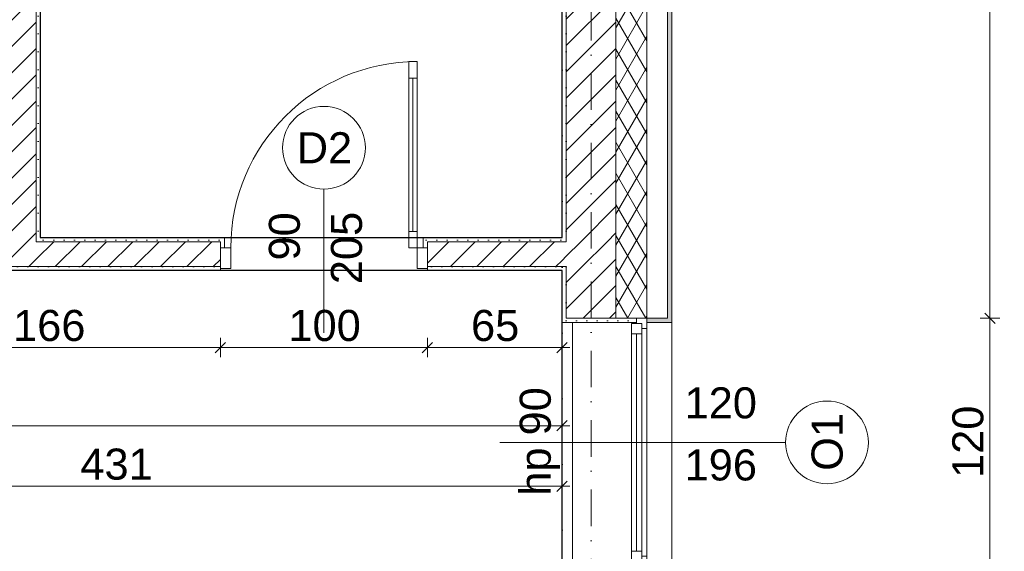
# Model space of a CAD drawing. Header units: millimetres. Extents: x -126905 to -83905, y -179170 to 5194.
# Tile 51 of 56: x -98589 to -93833, y -97503 to -94934. Entities that reach past the tile are written whole.
import ezdxf
from ezdxf.enums import TextEntityAlignment as Align

# ---------------------------------------------------------------- set-up
doc = ezdxf.new("R2010")
doc.units = ezdxf.units.MM
doc.header["$MEASUREMENT"] = 0
doc.linetypes.add('Kropki i Kreski', pattern=[335.138881, 176.388884, -88.194442, 0, -70.555556])
doc.linetypes.add('Kropkowana', pattern=[317.499995, 0, -317.499995])
for name, color, linetype, lineweight in [('Nowe_Drzwi Archicad_Nr_pióra__3', 7, 'Continuous', 13), ('Nowe_Konstrukcja - Stropy_Nr_pióra__126', 255, 'Continuous', 0), ('Nowe_Konstrukcja - Ściany zew_Nr_pióra__21', 7, 'Continuous', 20), ('Nowe_Konstrukcja - Ściany zew_Nr_pióra__3', 7, 'Continuous', 13), ('Nowe_Okna Archicada_Nr_pióra__3', 7, 'Continuous', 13), ('Nowe_Osie_Nr_pióra__4', 8, 'Continuous', 13), ('Nowe_Wymiarowanie - Ogólne_Nr_pióra__42', 8, 'Continuous', 25), ('Nowe_Znaczniki drzwi Archicada_Nr_pióra__2', 8, 'Continuous', 15), ('Nowe_Znaczniki drzwi Archicada_Nr_pióra__7', 7, 'Continuous', 35), ('Nowe_Znaczniki okien Archicada_Nr_pióra__2', 8, 'Continuous', 15), ('Nowe_Znaczniki okien Archicada_Nr_pióra__7', 7, 'Continuous', 35)]:
    doc.layers.add(name, color=color, linetype=linetype, lineweight=lineweight)
for name, color, linetype, lineweight, true_color in [('Nowe_Elementy Modelu - Strefy_Nr_pióra__58', 7, 'Continuous', 25, 0xdf0000), ('Nowe_Konstrukcja - Ściany zew_Nr_pióra__23', 7, 'Continuous', 13, 0x858585), ('Nowe_Wymiarowanie - Ogólne_Nr_pióra__81', 7, 'Continuous', 13, 0x6a6a6a), ('Nowe_Znaczniki drzwi Archicada_Nr_pióra__81', 7, 'Continuous', 13, 0x6a6a6a), ('Nowe_Znaczniki okien Archicada_Nr_pióra__81', 7, 'Continuous', 13, 0x6a6a6a)]:
    doc.layers.add(name, color=color, linetype=linetype, lineweight=lineweight, true_color=true_color)
for name, color, linetype in [('Nowe_Konstrukcja - Stropy', 7, 'Continuous'), ('Nowe_Konstrukcja - Ściany zew', 7, 'Continuous'), ('Nowe_Osie', 7, 'Continuous'), ('Nowe_Wymiarowanie - Ogólne', 7, 'Continuous'), ('Nowe_Znaczniki drzwi Archicada', 7, 'Continuous'), ('Nowe_Znaczniki okien Archicada', 7, 'Continuous')]:
    doc.layers.add(name, color=color, linetype=linetype)
doc.styles.add('STYL_AUTOMATYCZNY_1', font='arial.ttf')
doc.dimstyles.new('STYL_AUTOMATYCZNY__1', dxfattribs={"dimtxt": 150, "dimasz": 47.5, "dimexe": 0.18, "dimexo": 0.0625, "dimgap": 0, "dimtad": 1, "dimdec": 0, "dimlfac": 0.1, "dimzin": 0, "dimdsep": 46, "dimtxsty": 'STYL_AUTOMATYCZNY_1', "dimblk": 'ARROWHEAD_6', "dimblk1": 'ARROWHEAD_6', "dimblk2": 'ARROWHEAD_6', "dimcen": 0.09, "dimse1": 1, "dimse2": 1, "dimclrd": 256, "dimclre": 256, "dimclrt": 8, "dimazin": 0, "dimtfac": 1, "dimtdec": 4, "dimtmove": 0, "dimatfit": 3, "dimfxl": 0, "dimtolj": 1, "dimtzin": 0, "dimarcsym": 0})
doc.dimstyles.new('STYL_AUTOMATYCZNY__2', dxfattribs={"dimtxt": 150, "dimasz": 47.5, "dimexe": 0.18, "dimexo": 0.0625, "dimgap": 0, "dimtad": 1, "dimtih": 1, "dimtoh": 1, "dimdec": 0, "dimlfac": 0.1, "dimzin": 0, "dimdsep": 46, "dimtxsty": 'STYL_AUTOMATYCZNY_1', "dimblk": 'ARROWHEAD_6', "dimblk1": 'ARROWHEAD_6', "dimblk2": 'ARROWHEAD_6', "dimcen": 0.09, "dimse1": 1, "dimse2": 1, "dimclrd": 256, "dimclre": 256, "dimclrt": 8, "dimazin": 0, "dimtfac": 1, "dimtdec": 4, "dimtmove": 0, "dimatfit": 3, "dimfxl": 0, "dimtolj": 1, "dimtzin": 0, "dimarcsym": 0})
doc.dimstyles.new('STYL_AUTOMATYCZNY__4', dxfattribs={"dimtxt": 150, "dimasz": 47.5, "dimexe": 0.18, "dimexo": 0.0625, "dimgap": 0, "dimtad": 1, "dimtih": 1, "dimtoh": 1, "dimdec": 0, "dimlfac": 0.1, "dimzin": 0, "dimdsep": 46, "dimtxsty": 'STYL_AUTOMATYCZNY_1', "dimblk": 'ARROWHEAD_6', "dimblk1": 'ARROWHEAD_6', "dimblk2": 'ARROWHEAD_6', "dimcen": 0.09, "dimse1": 1, "dimse2": 1, "dimclrd": 256, "dimclre": 256, "dimclrt": 8, "dimazin": 0, "dimtfac": 1, "dimtdec": 4, "dimtmove": 2, "dimatfit": 3, "dimfxl": 0, "dimtolj": 1, "dimtzin": 0, "dimarcsym": 0})
pattern_1 = [(45, (0, 0), (-63.63961, 63.63961), [])]
pattern_2 = [(0, (0, 0), (0, 86.60254), [0, -50]), (0, (25, 43.3), (0, 86.60254), [0, -50])]

# ---------------------------------------------------------------- blocks, each defined once
blk = doc.blocks.new('Strop_1_1', base_point=(-95969.4, -92006.6))
at = {"layer": 'Nowe_Konstrukcja - Stropy_Nr_pióra__126', "color": 255, "linetype": 'Kropkowana', "lineweight": 0, "flags": 128}
blk.add_lwpolyline([(-95969.4, -92006.6), (-121789.5, -92006.6), (-121789.5, -102826.6), (-111909.5, -102826.6), (-111909.5, -100086.6), (-107469, -100086.6), (-107469, -102826.6), (-95969.4, -102826.6)], close=True, dxfattribs=at)
blk = doc.blocks.new('Drzwi 27_4')
at = {"layer": 'Nowe_Drzwi Archicad_Nr_pióra__3', "color": 7, "linetype": 'Continuous', "lineweight": 13}
for p, q in [((410, 820), (410, 900)), ((410, 900), (450, 900)), ((450, 900), (450, 820)), ((450, 820), (410, 820)), ((430, 820), (430, 80)), ((-500, 50), (-480, 50)), ((-480, 0), (-480, 50)), ((410, 0), (410, 80)), ((410, 80), (450, 80)), ((450, 80), (450, 0)), ((500, 50), (480, 50)), ((480, 0), (480, 50)), ((-450, 0), (-500, 0)), ((-500, 0), (-500, -100)), ((-500, 0), (-500, -90)), ((-500, 0), (-500, -90)), ((-450, -100), (-450, 0)), ((450, 0), (410, 0)), ((500, 0), (450, 0)), ((450, 0), (450, -100)), ((500, -100), (500, 0)), ((500, 0), (500, -90)), ((500, 0), (500, -90)), ((-500, -90), (-500, -100)), ((-500, -90), (-500, -100)), ((500, -90), (500, -100)), ((500, -90), (500, -100)), ((-500, -100), (-450, -100)), ((-500, -100), (-500, -110)), ((450, -100), (500, -100)), ((500, -100), (500, -110))]:
    blk.add_line(p, q, dxfattribs=at)
at = {"layer": 'Nowe_Drzwi Archicad_Nr_pióra__3', "color": 7, "linetype": 'Continuous', "lineweight": 13, "flags": 128}
for points in [[(430, 820), (430, 80), (410, 80), (410, 820)], [(450, 820), (450, 80), (430, 80), (430, 820)]]:
    blk.add_lwpolyline(points, close=True, dxfattribs=at)
at = {"layer": 'Nowe_Drzwi Archicad_Nr_pióra__3', "color": 7, "linetype": 'Continuous', "lineweight": 13}
blk.add_arc((450, 0), 900, 90, 180, dxfattribs=at)
blk = doc.blocks.new('Znacznik D 27_6')
at = {"layer": 'Nowe_Znaczniki drzwi Archicada_Nr_pióra__2', "color": 8, "linetype": 'Continuous', "lineweight": 15, "flags": 128}
blk.add_lwpolyline([(-200, -593.9, 1), (200, -593.9, 1)], format="xyb", close=True, dxfattribs=at)
at = {"layer": 'Nowe_Znaczniki drzwi Archicada_Nr_pióra__81', "color": 251, "linetype": 'Continuous', "lineweight": 13, "true_color": 0x6a6a6a}
blk.add_line((0, -393.9), (0, 300), dxfattribs=at)
at = {"layer": 'Nowe_Znaczniki drzwi Archicada_Nr_pióra__7', "color": 7, "lineweight": 35, "char_height": 150, "attachment_point": 7, "style": 'STYL_AUTOMATYCZNY_1'}
for s, insert, rotation in [('\\A1;{\\pql;\\pt0;\\fArial|b0|i0|c238|p0;\\W1.000000;205\\fArial|b0|i0|c238|p0;\\W1.000000;\\A1{\\H.66x;\\S^  ;}\\fArial|b0|i0|c238|p0;\\W1.000000;\\fArial|b0|i0|c238|p0;\\W1.000000;}', (-227.5, 65.3), 270), ('\\A1;{\\pql;\\pt0;\\fArial|b0|i0|c238|p0;\\W1.000000;90\\fArial|b0|i0|c238|p0;\\W1.000000;\\A1{\\H.66x;\\S^  ;}\\fArial|b0|i0|c238|p0;\\W1.000000;\\fArial|b0|i0|c238|p0;\\W1.000000;}', (72.5, -49.1), 270), ('\\A1;{\\pql;\\pt0;\\fArial|b0|i0|c238|p0;\\W1.000000;D2\\fArial|b0|i0|c238|p0;\\W1.000000;\\fArial|b0|i0|c238|p0;\\W1.000000;\\fArial|b0|i0|c238|p0;\\W1.000000;}', (131.5, -518.9), 180)]:
    blk.add_mtext(s, dxfattribs=dict(at, insert=insert, rotation=rotation))
blk = doc.blocks.new('Ściana_8_1', base_point=(-95829.5, -96066.6))
at = {"layer": 'Nowe_Konstrukcja - Ściany zew_Nr_pióra__23', "linetype": 'Continuous', "lineweight": 13, "true_color": 0x858585}
h = blk.add_hatch(dxfattribs=at)
h.set_pattern_fill('Bloczki_ceramiczne_0001', color=252, style=0, pattern_type=2)
h.set_pattern_definition(pattern_1)
h.paths.add_polyline_path([(-98629.4, -96126.6), (-98509.4, -96126.6), (-98509.4, -96006.6), (-98629.4, -96006.6)])
h = blk.add_hatch(dxfattribs=at)
h.set_pattern_fill('Tynk_0001', color=252, style=0, pattern_type=2)
h.set_pattern_definition(pattern_2)
h.paths.add_polyline_path([(-98509.4, -96006.6), (-98489.4, -96006.6), (-98489.4, -95986.6), (-98509.4, -95986.6)])
h = blk.add_hatch(dxfattribs=at)
h.set_pattern_fill('Bloczki_ceramiczne_0001', color=252, style=0, pattern_type=2)
h.set_pattern_definition(pattern_1)
h.paths.add_polyline_path([(-98509.4, -96006.6), (-98509.4, -96126.6), (-97619.4, -96126.6), (-97619.4, -96036.6), (-97619.4, -96006.6)])
h = blk.add_hatch(dxfattribs=at)
h.set_pattern_fill('Tynk_0001', color=252, style=0, pattern_type=2)
h.set_pattern_definition(pattern_2)
h.paths.add_polyline_path([(-98489.4, -96006.6), (-97619.4, -96006.6), (-97619.4, -95986.6), (-98489.4, -95986.6)])
h = blk.add_hatch(dxfattribs=at)
h.set_pattern_fill('Tynk_0001', color=252, style=0, pattern_type=2)
h.set_pattern_definition(pattern_2)
h.paths.add_polyline_path([(-97599.4, -95986.6), (-97619.4, -95986.6), (-97619.4, -96006.6), (-97619.4, -96036.6), (-97599.4, -96036.6)])
h = blk.add_hatch(dxfattribs=at)
h.set_pattern_fill('Tynk_0001', color=252, style=0, pattern_type=2)
h.set_pattern_definition(pattern_2)
h.paths.add_polyline_path([(-96619.4, -95986.6), (-96639.4, -95986.6), (-96639.4, -96036.6), (-96619.4, -96036.6), (-96619.4, -96006.6)])
h = blk.add_hatch(dxfattribs=at)
h.set_pattern_fill('Tynk_0001', color=252, style=0, pattern_type=2)
h.set_pattern_definition(pattern_2)
h.paths.add_polyline_path([(-95969.5, -95986.6), (-96619.4, -95986.6), (-96619.4, -96006.6), (-95969.5, -96006.6)])
h = blk.add_hatch(dxfattribs=at)
h.set_pattern_fill('Bloczki_ceramiczne_0001', color=252, style=0, pattern_type=2)
h.set_pattern_definition(pattern_1)
h.paths.add_polyline_path([(-96619.4, -96006.6), (-96619.4, -96036.6), (-96619.4, -96126.6), (-95969.5, -96126.6), (-95969.5, -96006.6)])
h = blk.add_hatch(dxfattribs=at)
h.set_pattern_fill('Bloczki_ceramiczne_0001', color=252, style=0, pattern_type=2)
h.set_pattern_definition(pattern_1)
h.paths.add_polyline_path([(-95969.5, -96006.6), (-95969.5, -96126.6), (-95949.5, -96126.6), (-95949.5, -96006.6)])
h = blk.add_hatch(dxfattribs=at)
h.set_pattern_fill('Tynk_0001', color=252, style=0, pattern_type=2)
h.set_pattern_definition(pattern_2)
h.paths.add_polyline_path([(-97619.4, -96126.6), (-99279.4, -96126.6), (-99279.4, -96146.6), (-97619.4, -96146.6), (-97619.4, -96136.6)])
h = blk.add_hatch(dxfattribs=at)
h.set_pattern_fill('Tynk_0001', color=252, style=0, pattern_type=2)
h.set_pattern_definition(pattern_2)
h.paths.add_polyline_path([(-96619.4, -96126.6), (-96619.4, -96136.6), (-96619.4, -96146.6), (-95969.5, -96146.6), (-95969.5, -96126.6)])
at = {"layer": 'Nowe_Konstrukcja - Ściany zew_Nr_pióra__21', "color": 7, "linetype": 'Continuous', "lineweight": 20}
for p, q in [((-97619.4, -95986.6), (-97599.4, -95986.6)), ((-97599.4, -96036.6), (-97599.4, -95986.6)), ((-96639.4, -96036.6), (-96639.4, -95986.6)), ((-96619.4, -95986.6), (-96639.4, -95986.6)), ((-97619.4, -96036.6), (-97599.4, -96036.6)), ((-97619.4, -96036.6), (-97619.4, -96126.6)), ((-96619.4, -96036.6), (-96639.4, -96036.6)), ((-96619.4, -96036.6), (-96619.4, -96126.6)), ((-97619.4, -96126.6), (-97619.4, -96136.6)), ((-97619.4, -96136.6), (-97619.4, -96146.6)), ((-96619.4, -96126.6), (-96619.4, -96136.6)), ((-96619.4, -96136.6), (-96619.4, -96146.6))]:
    blk.add_line(p, q, dxfattribs=at)
at = {"layer": 'Nowe_Konstrukcja - Ściany zew_Nr_pióra__21', "color": 7, "linetype": 'Continuous', "lineweight": 20, "flags": 128}
for points in [[(-97619.4, -95986.6), (-98489.4, -95986.6)], [(-95969.5, -95986.6), (-96619.4, -95986.6)], [(-99279.4, -96146.6), (-97619.4, -96146.6)], [(-96619.4, -96146.6), (-95969.5, -96146.6)]]:
    blk.add_lwpolyline(points, dxfattribs=at)
at = {"layer": 'Nowe_Konstrukcja - Ściany zew_Nr_pióra__3', "color": 7, "linetype": 'Continuous', "lineweight": 13}
for p, q in [((-98509.4, -96006.6), (-98509.4, -95986.6)), ((-97619.4, -96006.6), (-98509.4, -96006.6)), ((-97619.4, -96006.6), (-97619.4, -96036.6)), ((-95969.5, -96006.6), (-96619.4, -96006.6)), ((-96619.4, -96006.6), (-96619.4, -96036.6)), ((-95949.5, -96006.6), (-95969.5, -96006.6)), ((-98629.4, -96126.6), (-98509.4, -96126.6)), ((-98509.4, -96126.6), (-97619.4, -96126.6)), ((-96619.4, -96126.6), (-95969.5, -96126.6)), ((-95969.5, -96126.6), (-95949.5, -96126.6))]:
    blk.add_line(p, q, dxfattribs=at)
at = {"layer": 'Nowe_Drzwi Archicad_Nr_pióra__3', "color": 7, "linetype": 'Continuous', "lineweight": 13, "zscale": 1000}
blk.add_blockref('Drzwi 27_4', (-97119.4, -96036.6), dxfattribs=at)
at = {"layer": 'Nowe_Znaczniki drzwi Archicada', "color": 251, "lineweight": 13, "true_color": 0x6a6a6a, "rotation": 180}
blk.add_blockref('Znacznik D 27_6', (-97119.4, -96146.6), dxfattribs=at)
blk = doc.blocks.new('Ściana_21_1', base_point=(-98489.4, -96066.6))
at = {"layer": 'Nowe_Konstrukcja - Ściany zew_Nr_pióra__23', "linetype": 'Continuous', "lineweight": 13, "true_color": 0x858585}
h = blk.add_hatch(dxfattribs=at)
h.set_pattern_fill('Tynk_0001', color=252, style=0, pattern_type=2)
h.set_pattern_definition(pattern_2)
h.paths.add_polyline_path([(-98649.4, -92006.6), (-98649.4, -95986.6), (-98629.4, -95986.6), (-98629.4, -92006.6)])
h = blk.add_hatch(dxfattribs=at)
h.set_pattern_fill('Bloczki_ceramiczne_0001', color=252, style=0, pattern_type=2)
h.set_pattern_definition(pattern_1)
h.paths.add_polyline_path([(-98629.4, -92006.6), (-98509.4, -92006.6), (-98509.4, -91986.6), (-98629.4, -91986.6)])
h = blk.add_hatch(dxfattribs=at)
h.set_pattern_fill('Bloczki_ceramiczne_0001', color=252, style=0, pattern_type=2)
h.set_pattern_definition(pattern_1)
h.paths.add_polyline_path([(-98509.4, -95986.6), (-98509.4, -92006.6), (-98629.4, -92006.6), (-98629.4, -95986.6)])
h = blk.add_hatch(dxfattribs=at)
h.set_pattern_fill('Tynk_0001', color=252, style=0, pattern_type=2)
h.set_pattern_definition(pattern_2)
h.paths.add_polyline_path([(-98489.4, -95986.6), (-98489.4, -92006.6), (-98509.4, -92006.6), (-98509.4, -95986.6)])
h = blk.add_hatch(dxfattribs=at)
h.set_pattern_fill('Bloczki_ceramiczne_0001', color=252, style=0, pattern_type=2)
h.set_pattern_definition(pattern_1)
h.paths.add_polyline_path([(-98629.4, -96006.6), (-98509.4, -96006.6), (-98509.4, -95986.6), (-98629.4, -95986.6)])
at = {"layer": 'Nowe_Konstrukcja - Ściany zew_Nr_pióra__21', "color": 7, "linetype": 'Continuous', "lineweight": 20, "flags": 128}
for points in [[(-98649.4, -92006.6), (-98649.4, -95986.6)], [(-98489.4, -95986.6), (-98489.4, -92006.6)]]:
    blk.add_lwpolyline(points, dxfattribs=at)
at = {"layer": 'Nowe_Konstrukcja - Ściany zew_Nr_pióra__3', "color": 7, "linetype": 'Continuous', "lineweight": 13}
for p, q in [((-98629.4, -91986.6), (-98629.4, -92006.6)), ((-98629.4, -92006.6), (-98629.4, -95986.6)), ((-98509.4, -92006.6), (-98509.4, -91986.6)), ((-98509.4, -95986.6), (-98509.4, -92006.6)), ((-98629.4, -95986.6), (-98629.4, -96006.6)), ((-98509.4, -96006.6), (-98509.4, -95986.6))]:
    blk.add_line(p, q, dxfattribs=at)
blk = doc.blocks.new('Okno 27')
at = {"layer": 'Nowe_Okna Archicada_Nr_pióra__3', "color": 7, "linetype": 'Continuous', "lineweight": 13}
for p, q in [((-600, 360), (-580, 360)), ((-580, 0), (-580, 360)), ((600, 360), (580, 360)), ((580, 0), (580, 360)), ((-580, 310), (580, 310)), ((-600, 0), (-575, 0)), ((-600, -50), (-600, 0)), ((-600, -50), (-600, 0)), ((-575, 25), (-525, 25)), ((-575, -25), (-575, 25)), ((-575, 0), (-575, -25)), ((-525, 25), (525, 25)), ((-525, 25), (-525, -25)), ((-525, 25), (525, 25)), ((-525, 0), (525, 0)), ((525, -25), (525, 25)), ((525, 25), (575, 25)), ((575, 25), (575, -25)), ((575, -25), (575, 0)), ((575, 0), (600, 0)), ((600, -50), (600, 0)), ((600, -50), (600, 0)), ((-575, -25), (-550, -25)), ((-525, -25), (-575, -25)), ((-550, -25), (-550, -50)), ((525, -25), (-525, -25)), ((575, -25), (525, -25)), ((550, -50), (550, -25)), ((550, -25), (575, -25)), ((-550, -50), (-600, -50)), ((-580, -50), (-580, -170)), ((550, -50), (-550, -50)), ((600, -50), (550, -50)), ((580, -50), (580, -170)), ((-600, -170), (-580, -170)), ((-580, -170), (580, -170)), ((600, -170), (580, -170))]:
    blk.add_line(p, q, dxfattribs=at)
blk = doc.blocks.new('Znacznik O 27_5')
at = {"layer": 'Nowe_Znaczniki okien Archicada_Nr_pióra__2', "color": 8, "linetype": 'Continuous', "lineweight": 15, "flags": 128}
blk.add_lwpolyline([(-200, -1280, 1), (200, -1280, 1)], format="xyb", close=True, dxfattribs=at)
at = {"layer": 'Nowe_Znaczniki okien Archicada_Nr_pióra__81', "color": 251, "linetype": 'Continuous', "lineweight": 13, "true_color": 0x6a6a6a}
blk.add_line((0, -1080), (0, 300), dxfattribs=at)
at = {"layer": 'Nowe_Znaczniki okien Archicada_Nr_pióra__7', "color": 7, "lineweight": 35, "char_height": 150, "attachment_point": 7, "style": 'STYL_AUTOMATYCZNY_1'}
for s, insert in [('\\A1;{\\pql;\\pt0;\\fArial|b0|i0|c238|p0;\\W1.000000;hp 90\\fArial|b0|i0|c238|p0;\\W1.000000;\\A1{\\H.66x;\\S^  ;}\\fArial|b0|i0|c238|p0;\\W1.000000;\\fArial|b0|i0|c238|p0;\\W1.000000;}', (-257.4, 9.1)), ('\\A1;{\\pql;\\pt0;\\fArial|b0|i0|c238|p0;\\W1.000000;O1\\fArial|b0|i0|c238|p0;\\W1.000000;\\fArial|b0|i0|c238|p0;\\W1.000000;\\fArial|b0|i0|c238|p0;\\W1.000000;}', (-137.2, -1357.5))]:
    blk.add_mtext(s, dxfattribs=dict(at, insert=insert))
at = {"layer": 'Nowe_Znaczniki okien Archicada_Nr_pióra__7', "color": 7, "lineweight": 35, "char_height": 150, "attachment_point": 7, "rotation": 270, "style": 'STYL_AUTOMATYCZNY_1'}
for s, insert in [('\\A1;{\\pql;\\pt0;\\fArial|b0|i0|c238|p0;\\W1.000000;196\\fArial|b0|i0|c238|p0;\\W1.000000;\\A1{\\H.66x;\\S^  ;}\\fArial|b0|i0|c238|p0;\\W1.000000;\\fArial|b0|i0|c238|p0;\\W1.000000;}', (-227.5, -592)), ('\\A1;{\\pql;\\pt0;\\fArial|b0|i0|c238|p0;\\W1.000000;120\\fArial|b0|i0|c238|p0;\\W1.000000;\\A1{\\H.66x;\\S^  ;}\\fArial|b0|i0|c238|p0;\\W1.000000;\\fArial|b0|i0|c238|p0;\\W1.000000;}', (72.5, -592))]:
    blk.add_mtext(s, dxfattribs=dict(at, insert=insert))
blk = doc.blocks.new('Ściana_25_1', base_point=(-95829.5, -103466.6))
at = {"layer": 'Nowe_Konstrukcja - Ściany zew_Nr_pióra__23', "linetype": 'Continuous', "lineweight": 0, "true_color": 0xdfdfdf}
for points in [[(-95459.5, -91366.6), (-95459.5, -96376.8), (-95439.5, -96376.8), (-95439.5, -91366.6)], [(-95439.5, -96376.8), (-95459.5, -96376.8), (-95559.5, -96376.8), (-95559.5, -96396.8), (-95439.5, -96396.8)]]:
    blk.add_hatch(color=254, dxfattribs=at).paths.add_polyline_path(points)
at = {"layer": 'Nowe_Konstrukcja - Ściany zew_Nr_pióra__23', "linetype": 'Continuous', "lineweight": 13, "true_color": 0x858585}
h = blk.add_hatch(dxfattribs=at)
h.set_pattern_fill('Tynk_0001', color=252, style=0, pattern_type=2)
h.set_pattern_definition(pattern_2)
h.paths.add_polyline_path([(-95969.5, -92006.6), (-95969.5, -95986.6), (-95949.5, -95986.6), (-95949.5, -92006.6)])
h = blk.add_hatch(dxfattribs=at)
h.set_pattern_fill('Bloczki_ceramiczne_0001', color=252, style=0, pattern_type=2)
h.set_pattern_definition(pattern_1)
h.paths.add_polyline_path([(-95949.5, -91986.6), (-95949.5, -96006.6), (-95709.5, -96006.6), (-95709.5, -91986.6)])
h = blk.add_hatch(dxfattribs=at)
h.set_pattern_fill('Izolacja_miękka_0001', color=252, style=0, pattern_type=2)
h.set_pattern_definition([(60, (0, 0), (-64.951905, 37.5), []), (120, (0, 0), (64.951905, 37.5), [])])
h.paths.add_polyline_path([(-95559.5, -91986.6), (-95709.5, -91986.6), (-95709.5, -96376.8), (-95609.5, -96376.8), (-95559.5, -96376.8)])
h = blk.add_hatch(dxfattribs=at)
h.set_pattern_fill('Tynk_0001', color=252, style=0, pattern_type=2)
h.set_pattern_definition(pattern_2)
h.paths.add_polyline_path([(-95969.5, -95986.6), (-95969.5, -96006.6), (-95949.5, -96006.6), (-95949.5, -95986.6)])
h = blk.add_hatch(dxfattribs=at)
h.set_pattern_fill('Bloczki_ceramiczne_0001', color=252, style=0, pattern_type=2)
h.set_pattern_definition(pattern_1)
h.paths.add_polyline_path([(-95949.5, -96006.6), (-95949.5, -96126.6), (-95709.5, -96126.6), (-95709.5, -96006.6)])
h = blk.add_hatch(dxfattribs=at)
h.set_pattern_fill('Tynk_0001', color=252, style=0, pattern_type=2)
h.set_pattern_definition(pattern_2)
h.paths.add_polyline_path([(-95969.5, -96126.6), (-95969.5, -96146.6), (-95949.5, -96146.6), (-95949.5, -96126.6)])
h = blk.add_hatch(dxfattribs=at)
h.set_pattern_fill('Tynk_0001', color=252, style=0, pattern_type=2)
h.set_pattern_definition(pattern_2)
h.paths.add_polyline_path([(-95949.5, -96146.6), (-95969.5, -96146.6), (-95969.5, -96376.8), (-95949.5, -96376.8)])
h = blk.add_hatch(dxfattribs=at)
h.set_pattern_fill('Bloczki_ceramiczne_0001', color=252, style=0, pattern_type=2)
h.set_pattern_definition(pattern_1)
h.paths.add_polyline_path([(-95949.5, -96126.6), (-95949.5, -96376.8), (-95709.5, -96376.8), (-95709.5, -96126.6)])
h = blk.add_hatch(dxfattribs=at)
h.set_pattern_fill('Tynk_0001', color=252, style=0, pattern_type=2)
h.set_pattern_definition(pattern_2)
h.paths.add_polyline_path([(-95969.5, -96396.8), (-95609.5, -96396.8), (-95609.5, -96376.8), (-95949.5, -96376.8), (-95969.5, -96376.8)])
at = {"layer": 'Nowe_Konstrukcja - Ściany zew_Nr_pióra__21', "color": 7, "linetype": 'Continuous', "lineweight": 20}
for p, q in [((-95969.5, -96376.8), (-95969.5, -96396.8)), ((-95609.5, -96396.8), (-95969.5, -96396.8)), ((-95609.5, -96376.8), (-95609.5, -96396.8)), ((-95559.5, -96376.8), (-95609.5, -96376.8)), ((-95559.5, -96376.8), (-95559.5, -96396.8)), ((-95559.5, -96396.8), (-95439.5, -96396.8)), ((-95439.5, -96376.8), (-95439.5, -96396.8))]:
    blk.add_line(p, q, dxfattribs=at)
at = {"layer": 'Nowe_Konstrukcja - Ściany zew_Nr_pióra__21', "color": 7, "linetype": 'Continuous', "lineweight": 20, "flags": 128}
for points in [[(-95439.5, -96376.8), (-95439.5, -91366.6)], [(-95969.5, -92006.6), (-95969.5, -95986.6)], [(-95969.5, -96146.6), (-95969.5, -96376.8)]]:
    blk.add_lwpolyline(points, dxfattribs=at)
at = {"layer": 'Nowe_Konstrukcja - Ściany zew_Nr_pióra__3', "color": 7, "linetype": 'Continuous', "lineweight": 13}
for p, q in [((-95459.5, -96376.8), (-95459.5, -91366.6)), ((-95949.5, -91986.6), (-95949.5, -96006.6)), ((-95709.5, -96006.6), (-95709.5, -91986.6)), ((-95559.5, -96376.8), (-95559.5, -91986.6)), ((-95949.5, -96006.6), (-95969.5, -96006.6)), ((-95709.5, -96126.6), (-95709.5, -96006.6)), ((-95969.5, -96126.6), (-95949.5, -96126.6)), ((-95949.5, -96126.6), (-95949.5, -96376.8)), ((-95709.5, -96376.8), (-95709.5, -96126.6)), ((-95949.5, -96376.8), (-95609.5, -96376.8)), ((-95459.5, -96376.8), (-95559.5, -96376.8))]:
    blk.add_line(p, q, dxfattribs=at)
at = {"layer": 'Nowe_Okna Archicada_Nr_pióra__3', "color": 7, "linetype": 'Continuous', "lineweight": 13, "zscale": 1000, "rotation": 90.0000010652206}
blk.add_blockref('Okno 27', (-95609.5, -96976.8), dxfattribs=at)
at = {"layer": 'Nowe_Znaczniki okien Archicada', "color": 251, "lineweight": 13, "true_color": 0x6a6a6a, "rotation": 90}
blk.add_blockref('Znacznik O 27_5', (-95969.5, -96976.8), dxfattribs=at)
blk = doc.blocks.new('Standardowy znacznik osi')
at = {"layer": 'Nowe_Osie_Nr_pióra__4', "color": 8, "linetype": 'Kropki i Kreski', "lineweight": 13}
blk.add_line((1000, 0), (16473, 0), dxfattribs=at)
at = {"layer": 'Nowe_Osie_Nr_pióra__4', "color": 8, "lineweight": 13, "style": 'STYL_AUTOMATYCZNY_1'}
for tag, p in [('AC_MarkerText_1_0', (-67.9, -57.1)), ('AC_MarkerText_1_1', (17905.2, -57.1))]:
    blk.add_attdef(tag, text='', height=250, rotation=270, dxfattribs=at).set_placement(p, align=Align.TOP_CENTER)
blk = doc.blocks.new('*D186')
at = {"layer": 'Nowe_Wymiarowanie - Ogólne_Nr_pióra__81', "color": 251, "linetype": 'Continuous', "lineweight": 13, "true_color": 0x6a6a6a}
for p, q in [((-93877.3, -91021.6), (-93927.3, -90971.6)), ((-93902.3, -90959.1), (-93902.3, -90996.6)), ((-93949.2, -90996.6), (-93855.4, -90996.6)), ((-93902.3, -90996.6), (-93902.3, -96376.8)), ((-93877.3, -96401.8), (-93927.3, -96351.8))]:
    blk.add_line(p, q, dxfattribs=at)
at = {"layer": 'Nowe_Wymiarowanie - Ogólne_Nr_pióra__42', "color": 8, "lineweight": 25, "insert": (-93932.3, -93858.3), "char_height": 150, "attachment_point": 7, "rotation": 90, "style": 'STYL_AUTOMATYCZNY_1'}
blk.add_mtext('\\A1;{\\pql;\\fArial|b0|i0|c238|p0;\\W1.000000;538}', dxfattribs=at)
blk = doc.blocks.new('ARROWHEAD_6')
at = {"color": 0, "linetype": 'Continuous', "lineweight": 0}
for p, q in [((0, 0), (-1, 0)), ((-0.5, -0.5), (0.5, 0.5))]:
    blk.add_line(p, q, dxfattribs=at)
blk = doc.blocks.new('*D187')
at = {"layer": 'Nowe_Wymiarowanie - Ogólne_Nr_pióra__81', "color": 251, "linetype": 'Continuous', "lineweight": 13, "true_color": 0x6a6a6a}
for p, q in [((-93902.3, -90996.6), (-93902.3, -96376.8)), ((-93877.3, -96401.8), (-93927.3, -96351.8)), ((-93949.2, -96376.8), (-93855.4, -96376.8)), ((-93902.3, -96376.8), (-93902.3, -97576.8)), ((-93877.3, -97601.8), (-93927.3, -97551.8))]:
    blk.add_line(p, q, dxfattribs=at)
at = {"layer": 'Nowe_Wymiarowanie - Ogólne_Nr_pióra__42', "color": 8, "lineweight": 25, "insert": (-93932.3, -97148.4), "char_height": 150, "attachment_point": 7, "rotation": 90, "style": 'STYL_AUTOMATYCZNY_1'}
blk.add_mtext('\\A1;{\\pql;\\fArial|b0|i0|c238|p0;\\W1.000000;120}', dxfattribs=at)
blk = doc.blocks.new('*D188')
at = {"layer": 'Nowe_Wymiarowanie - Ogólne_Nr_pióra__81', "color": 251, "linetype": 'Continuous', "lineweight": 13, "true_color": 0x6a6a6a}
for p, q in [((-93902.3, -96376.8), (-93902.3, -97576.8)), ((-93949.2, -97576.8), (-93855.4, -97576.8)), ((-93877.3, -97601.8), (-93927.3, -97551.8)), ((-93902.3, -97576.8), (-93902.3, -99876.6)), ((-93877.3, -99901.6), (-93927.3, -99851.6))]:
    blk.add_line(p, q, dxfattribs=at)
at = {"layer": 'Nowe_Wymiarowanie - Ogólne_Nr_pióra__42', "color": 8, "lineweight": 25, "insert": (-93932.3, -98898.3), "char_height": 150, "attachment_point": 7, "rotation": 90, "style": 'STYL_AUTOMATYCZNY_1'}
blk.add_mtext('\\A1;{\\pql;\\fArial|b0|i0|c238|p0;\\W1.000000;230}', dxfattribs=at)
blk = doc.blocks.new('*D193')
at = {"layer": 'Nowe_Wymiarowanie - Ogólne_Nr_pióra__81', "color": 251, "linetype": 'Continuous', "lineweight": 13, "true_color": 0x6a6a6a}
for p, q in [((-93442.5, -91021.6), (-93492.5, -90971.6)), ((-93467.5, -90959.1), (-93467.5, -90996.6)), ((-93514.4, -90996.6), (-93420.7, -90996.6)), ((-93467.5, -90996.6), (-93467.5, -103836.6)), ((-93492.5, -103811.6), (-93442.5, -103861.6)), ((-93514.4, -103836.6), (-93420.7, -103836.6)), ((-93467.5, -103836.6), (-93467.5, -103874.1))]:
    blk.add_line(p, q, dxfattribs=at)
at = {"layer": 'Nowe_Wymiarowanie - Ogólne_Nr_pióra__42', "color": 8, "lineweight": 25, "insert": (-93497.5, -97674), "char_height": 150, "attachment_point": 7, "rotation": 90, "style": 'STYL_AUTOMATYCZNY_1'}
blk.add_mtext('\\A1;{\\pql;\\fArial|b0|i0|c238|p0;\\W1.000000;1\xa0284}', dxfattribs=at)
blk = doc.blocks.new('*D245')
at = {"layer": 'Nowe_Wymiarowanie - Ogólne_Nr_pióra__81', "color": 251, "linetype": 'Continuous', "lineweight": 13, "true_color": 0x6a6a6a}
for p, q in [((-98484.4, -92321.4), (-98534.4, -92371.4)), ((-98509.4, -92346.4), (-95949.5, -92346.4)), ((-95924.5, -92321.4), (-95974.5, -92371.4))]:
    blk.add_line(p, q, dxfattribs=at)
at = {"layer": 'Nowe_Wymiarowanie - Ogólne_Nr_pióra__42', "color": 8, "lineweight": 25, "char_height": 150, "attachment_point": 7, "style": 'STYL_AUTOMATYCZNY_1'}
for s, insert in [('\\A1;{\\pql;\\fArial|b0|i0|c238|p0;\\W1.000000;256}', (-97908.7, -92316.4)), ('\\A1;{\\pql;\\fArial|b0|i0|c238|p0;\\W1.000000;24}', (-96203.3, -92316.4))]:
    blk.add_mtext(s, dxfattribs=dict(at, insert=insert))
blk = doc.blocks.new('*D246')
at = {"layer": 'Nowe_Wymiarowanie - Ogólne_Nr_pióra__81', "color": 251, "linetype": 'Continuous', "lineweight": 13, "true_color": 0x6a6a6a}
for p, q in [((-95949.5, -92393.3), (-95949.5, -92299.5)), ((-95709.5, -92393.3), (-95709.5, -92299.5)), ((-98509.4, -92346.4), (-95949.5, -92346.4)), ((-95924.5, -92321.4), (-95974.5, -92371.4)), ((-95949.5, -92346.4), (-95709.5, -92346.4)), ((-95734.5, -92371.4), (-95684.5, -92321.4)), ((-95709.5, -92346.4), (-95672, -92346.4))]:
    blk.add_line(p, q, dxfattribs=at)
blk = doc.blocks.new('*D259')
at = {"layer": 'Nowe_Wymiarowanie - Ogólne_Nr_pióra__81', "color": 251, "linetype": 'Continuous', "lineweight": 13, "true_color": 0x6a6a6a}
for p, q in [((-99254.4, -96493.6), (-99304.4, -96543.6)), ((-99279.4, -96565.5), (-99279.4, -96471.7)), ((-97594.4, -96493.6), (-97644.4, -96543.6)), ((-100279.4, -96518.6), (-99279.4, -96518.6)), ((-99279.4, -96518.6), (-97619.4, -96518.6))]:
    blk.add_line(p, q, dxfattribs=at)
at = {"layer": 'Nowe_Wymiarowanie - Ogólne_Nr_pióra__42', "color": 8, "lineweight": 25, "insert": (-98621, -96488.6), "char_height": 150, "attachment_point": 7, "style": 'STYL_AUTOMATYCZNY_1'}
blk.add_mtext('\\A1;{\\pql;\\fArial|b0|i0|c238|p0;\\W1.000000;166}', dxfattribs=at)
blk = doc.blocks.new('*D260')
at = {"layer": 'Nowe_Wymiarowanie - Ogólne_Nr_pióra__81', "color": 251, "linetype": 'Continuous', "lineweight": 13, "true_color": 0x6a6a6a}
for p, q in [((-97594.4, -96493.6), (-97644.4, -96543.6)), ((-97619.4, -96565.5), (-97619.4, -96471.7)), ((-96594.4, -96493.6), (-96644.4, -96543.6)), ((-96619.4, -96565.5), (-96619.4, -96471.7)), ((-99279.4, -96518.6), (-97619.4, -96518.6)), ((-97619.4, -96518.6), (-96619.4, -96518.6)), ((-96619.4, -96518.6), (-95969.5, -96518.6))]:
    blk.add_line(p, q, dxfattribs=at)
at = {"layer": 'Nowe_Wymiarowanie - Ogólne_Nr_pióra__42', "color": 8, "lineweight": 25, "insert": (-97291, -96488.6), "char_height": 150, "attachment_point": 7, "style": 'STYL_AUTOMATYCZNY_1'}
blk.add_mtext('\\A1;{\\pql;\\fArial|b0|i0|c238|p0;\\W1.000000;100}', dxfattribs=at)
blk = doc.blocks.new('*D261')
at = {"layer": 'Nowe_Wymiarowanie - Ogólne_Nr_pióra__81', "color": 251, "linetype": 'Continuous', "lineweight": 13, "true_color": 0x6a6a6a}
for p, q in [((-96594.4, -96493.6), (-96644.4, -96543.6)), ((-95994.5, -96543.6), (-95944.5, -96493.6)), ((-95969.5, -96565.5), (-95969.5, -96471.7)), ((-96619.4, -96518.6), (-95969.5, -96518.6)), ((-95969.5, -96518.6), (-95932, -96518.6))]:
    blk.add_line(p, q, dxfattribs=at)
at = {"layer": 'Nowe_Wymiarowanie - Ogólne_Nr_pióra__42', "color": 8, "lineweight": 25, "insert": (-96408.9, -96488.6), "char_height": 150, "attachment_point": 7, "style": 'STYL_AUTOMATYCZNY_1'}
blk.add_mtext('\\A1;{\\pql;\\fArial|b0|i0|c238|p0;\\W1.000000;65}', dxfattribs=at)
blk = doc.blocks.new('*D276')
at = {"layer": 'Nowe_Wymiarowanie - Ogólne_Nr_pióra__81', "color": 251, "linetype": 'Continuous', "lineweight": 13, "true_color": 0x6a6a6a}
for p, q in [((-100279.5, -97235.5), (-100279.5, -97141.7)), ((-95969.5, -97235.5), (-95969.5, -97141.7)), ((-100254.5, -97163.6), (-100304.5, -97213.6)), ((-100279.5, -97188.6), (-95969.5, -97188.6)), ((-95994.5, -97213.6), (-95944.5, -97163.6)), ((-95969.5, -97188.6), (-95932, -97188.6))]:
    blk.add_line(p, q, dxfattribs=at)
at = {"layer": 'Nowe_Wymiarowanie - Ogólne_Nr_pióra__42', "color": 8, "lineweight": 25, "insert": (-98296.1, -97158.6), "char_height": 150, "attachment_point": 7, "style": 'STYL_AUTOMATYCZNY_1'}
blk.add_mtext('\\A1;{\\pql;\\fArial|b0|i0|c238|p0;\\W1.000000;431}', dxfattribs=at)
blk = doc.blocks.new('*D277')
at = {"layer": 'Nowe_Wymiarowanie - Ogólne_Nr_pióra__81', "color": 251, "linetype": 'Continuous', "lineweight": 13, "true_color": 0x6a6a6a}
for p, q in [((-121764.5, -96870.9), (-121814.5, -96920.9)), ((-121789.5, -96942.8), (-121789.5, -96849)), ((-95994.5, -96920.9), (-95944.5, -96870.9)), ((-95969.5, -96942.8), (-95969.5, -96849)), ((-121827, -96895.9), (-121789.5, -96895.9)), ((-121789.5, -96895.9), (-95969.5, -96895.9)), ((-95969.5, -96895.9), (-95932, -96895.9))]:
    blk.add_line(p, q, dxfattribs=at)
at = {"layer": 'Nowe_Wymiarowanie - Ogólne_Nr_pióra__42', "color": 8, "lineweight": 25, "insert": (-109136.9, -96865.9), "char_height": 150, "attachment_point": 7, "style": 'STYL_AUTOMATYCZNY_1'}
blk.add_mtext('\\A1;{\\pql;\\fArial|b0|i0|c238|p0;\\W1.000000;2\xa0582}', dxfattribs=at)
blk = doc.blocks.new('*D304')
at = {"layer": 'Nowe_Wymiarowanie - Ogólne_Nr_pióra__81', "color": 251, "linetype": 'Continuous', "lineweight": 13, "true_color": 0x6a6a6a}
for p, q in [((-98392.3, -102424.3), (-98392.3, -102330.5)), ((-98367.3, -102352.4), (-98417.3, -102402.4)), ((-98392.3, -102377.4), (-95949.5, -102377.4)), ((-95924.5, -102352.4), (-95974.5, -102402.4))]:
    blk.add_line(p, q, dxfattribs=at)
at = {"layer": 'Nowe_Wymiarowanie - Ogólne_Nr_pióra__42', "color": 8, "lineweight": 25, "char_height": 150, "attachment_point": 7, "style": 'STYL_AUTOMATYCZNY_1'}
for s, insert in [('\\A1;{\\pql;\\fArial|b0|i0|c238|p0;\\W1.000000;244\\fArial|b0|i0|c238|p0;\\W1.000000;\\A1{\\H.66x;\\S5^  ;}}', (-97494.7, -102355.9)), ('\\A1;{\\pql;\\fArial|b0|i0|c238|p0;\\W1.000000;24}', (-96203.3, -102347.4))]:
    blk.add_mtext(s, dxfattribs=dict(at, insert=insert))
blk = doc.blocks.new('*D305')
at = {"layer": 'Nowe_Wymiarowanie - Ogólne_Nr_pióra__81', "color": 251, "linetype": 'Continuous', "lineweight": 13, "true_color": 0x6a6a6a}
for p, q in [((-95949.5, -102424.3), (-95949.5, -102330.5)), ((-95709.5, -102424.3), (-95709.5, -102330.5)), ((-98392.3, -102377.4), (-95949.5, -102377.4)), ((-95924.5, -102352.4), (-95974.5, -102402.4)), ((-95949.5, -102377.4), (-95709.5, -102377.4)), ((-95734.5, -102402.4), (-95684.5, -102352.4)), ((-95709.5, -102377.4), (-95672, -102377.4))]:
    blk.add_line(p, q, dxfattribs=at)

msp = doc.modelspace()

# ---------------------------------------------------------------- linework, layer by layer
at = {"layer": 'Nowe_Elementy Modelu - Strefy_Nr_pióra__58', "color": 12, "linetype": 'Continuous', "lineweight": 25, "true_color": 0xdf0000, "flags": 128}
for points in [[(-95969.5, -95986.6), (-95969.5, -92006.6), (-98489.4, -92006.6), (-98489.4, -95986.6)], [(-121789.5, -96146.6), (-121789.5, -97726.6), (-113238, -97726.6), (-112238, -97726.6), (-111889.5, -97726.6), (-111889.5, -99826.6), (-110479.8, -99826.6), (-110479.8, -97726.6), (-110299.5, -97726.6), (-105589.5, -97726.6), (-95969.5, -97726.6), (-95969.5, -96146.6), (-101649.1, -96146.6), (-105229.5, -96146.6)]]:
    msp.add_lwpolyline(points, close=True, dxfattribs=at)

# ---------------------------------------------------------------- block references
at = {"layer": 'Nowe_Konstrukcja - Stropy', "color": 255, "linetype": 'Kropkowana', "lineweight": 0}
msp.add_blockref('Strop_1_1', (-95969.4, -92006.6), dxfattribs=at)
at = {"layer": 'Nowe_Konstrukcja - Ściany zew', "color": 7, "lineweight": 20}
for name, p in [('Ściana_25_1', (-95829.5, -103466.6)), ('Ściana_21_1', (-98489.4, -96066.6)), ('Ściana_8_1', (-95829.5, -96066.6))]:
    msp.add_blockref(name, p, dxfattribs=at)
at = {"layer": 'Nowe_Osie', "color": 8, "linetype": 'Continuous', "lineweight": 15, "zscale": 1000, "rotation": 90}
msp.add_blockref('Standardowy znacznik osi', (-95829.5, -106426.6), dxfattribs=at)

# ---------------------------------------------------------------- dimensions: what is measured, and where the dimension line sits
at = {"layer": 'Nowe_Wymiarowanie - Ogólne', "color": 251, "linetype": 'Continuous', "lineweight": 13, "true_color": 0x6a6a6a}
for base, p1, p2, picture, middle in [((-93902.3, -96376.8), (-95439.5, -90996.6), (-95609.5, -96376.8), '*D186', (-94007.3, -93687.1)), ((-93467.5, -103836.6), (-95439.5, -90996.6), (-95439.5, -103836.6), '*D193', (-93572.5, -97416.7)), ((-93902.3, -97576.8), (-95609.5, -96376.8), (-95609.5, -97576.8), '*D187', (-94007.3, -96977.2)), ((-93902.3, -99876.6), (-95609.5, -97576.8), (-95609.5, -99876.6), '*D188', (-94007.3, -98727.1))]:
    dim = msp.add_linear_dim(base=base, p1=p1, p2=p2, angle=270, dimstyle='STYL_AUTOMATYCZNY__1', dxfattribs=at)
    dim.commit()
    dim.dimension.update_dxf_attribs({"geometry": picture, "text_midpoint": middle, "dimtype": 160, "text_rotation": 90})
for base, p1, p2, dimstyle, picture, middle in [((-95949.5, -92346.4), (-98509.4, -93996.6), (-95949.5, -97416.6), 'STYL_AUTOMATYCZNY__4', '*D245', (-97737.5, -92241.4)), ((-95709.5, -92346.4), (-95949.5, -97416.6), (-95709.5, -97416.6), 'STYL_AUTOMATYCZNY__2', '*D246', (-96089.2, -92241.4)), ((-97619.4, -96518.6), (-99279.4, -95986.6), (-97619.4, -95986.6), 'STYL_AUTOMATYCZNY__2', '*D259', (-98449.8, -96413.6)), ((-96619.4, -96518.6), (-97619.4, -95986.6), (-96619.4, -95986.6), 'STYL_AUTOMATYCZNY__2', '*D260', (-97119.8, -96413.6)), ((-95969.5, -96518.6), (-96619.4, -95986.6), (-95969.5, -96146.6), 'STYL_AUTOMATYCZNY__2', '*D261', (-96294.7, -96413.6))]:
    dim = msp.add_linear_dim(base=base, p1=p1, p2=p2, angle=0, dimstyle=dimstyle, dxfattribs=at)
    dim.commit()
    dim.dimension.update_dxf_attribs({"geometry": picture, "text_midpoint": middle, "dimtype": 160})
for base, p1, p2, picture, middle in [((-95969.5, -96895.9), (-121789.5, -97726.6), (-95969.5, -97726.6), '*D277', (-108879.6, -96790.9)), ((-95969.5, -97188.6), (-100279.5, -98006.6), (-95969.5, -97726.6), '*D276', (-98124.9, -97083.6)), ((-95949.5, -102377.4), (-98392.3, -100416.6), (-95949.5, -97416.6), '*D304', (-97121.5, -102272.4)), ((-95709.5, -102377.4), (-95949.5, -97416.6), (-95709.5, -97416.6), '*D305', (-96089.2, -102272.4))]:
    dim = msp.add_linear_dim(base=base, p1=p1, p2=p2, dimstyle='STYL_AUTOMATYCZNY__2', dxfattribs=at)
    dim.commit()
    dim.dimension.update_dxf_attribs({"geometry": picture, "text_midpoint": middle, "dimtype": 160})

doc.saveas('drawing.dxf')
